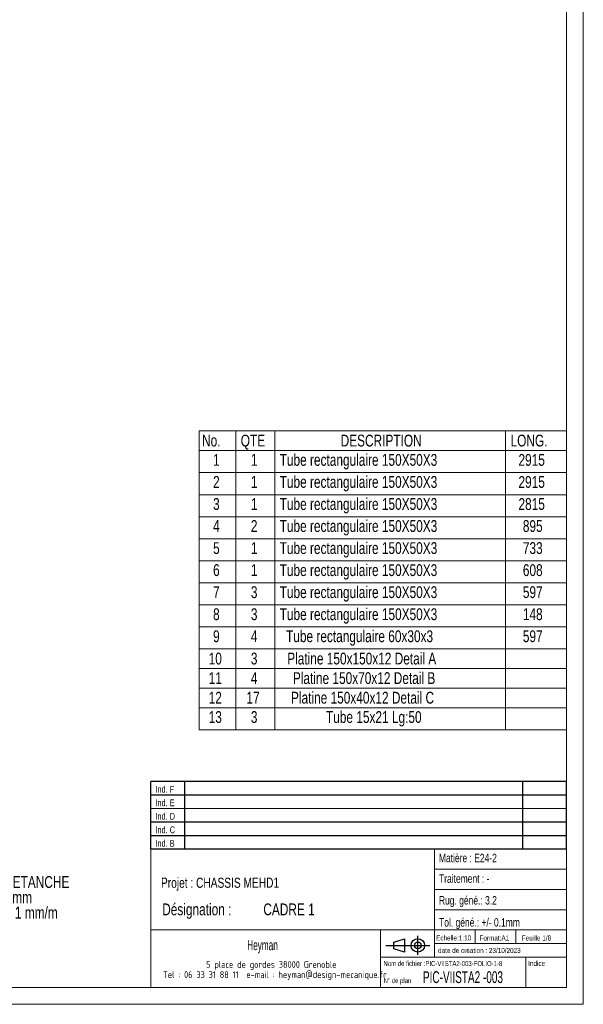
# Model space of a CAD drawing. Header units: millimetres. Extents: x 0 to 841, y 0 to 594.
# Tile 8 of 13: x 674 to 841, y 0 to 291. Entities that reach past the tile are written whole.
import ezdxf

# ---------------------------------------------------------------- set-up
doc = ezdxf.new("R2010")
doc.units = ezdxf.units.MM
doc.layers.add('NOTES', color=6, linetype='Continuous')
doc.styles.add('SLDTEXTSTYLE0', font='TXT', dxfattribs={"width": 0.75})
doc.styles.add('SLDTEXTSTYLE1', font='TXT', dxfattribs={"width": 0.632449})
doc.styles.add('SLDTEXTSTYLE2', font='TXT', dxfattribs={"width": 0.707278})
doc.styles.add('SLDTEXTSTYLE3', font='TXT', dxfattribs={"width": 0.7})
doc.styles.add('SLDTEXTSTYLE4', font='ISOCP3', dxfattribs={"width": 0.96})
doc.styles.add('SLDTEXTSTYLE5', font='TXT', dxfattribs={"width": 0.605})

# ---------------------------------------------------------------- blocks, each defined once
blk = doc.blocks.new('TAB MODIFS')
for p, q in [((123, 20), (0, 20)), ((0, 0), (0, 20)), ((10, 20), (10, 0)), ((110, 20), (110, 0)), ((123, 0), (123, 20)), ((0, 16), (123, 16)), ((0, 8), (123, 8)), ((0, 4), (123, 4)), ((0, 0), (123, 0))]:
    blk.add_line(p, q)
at = {"color": 7, "linetype": 'Continuous', "lineweight": 18}
blk.add_line((0, 12), (123, 12), dxfattribs=at)
at = {"color": 7}
for tag in ['AUTOATTR0', 'AUTOATTR1', 'AUTOATTR2', 'AUTOATTR3', 'AUTOATTR4', 'AUTOATTR5', 'AUTOATTR6', 'AUTOATTR7', 'AUTOATTR8', 'AUTOATTR9']:
    blk.add_attdef(tag, (0, 0), '', height=1, dxfattribs=at)
at = {"layer": 'NOTES', "color": 211, "char_height": 2, "attachment_point": 1, "style": 'SLDTEXTSTYLE0'}
for s, insert in [('Ind. F', (1.36, 18.66)), ('Ind. E', (1.36, 14.66)), ('Ind. D', (1.36, 10.66)), ('Ind. C', (1.36, 6.66)), ('Ind. B', (1.36, 2.66))]:
    blk.add_mtext(s, dxfattribs=dict(at, insert=insert))
blk = doc.blocks.new('Bloc2')
for p, q in [((2.32, 3.8), (5.55, 4.8)), ((2.32, 1.8), (2.32, 3.8)), ((5.55, 4.8), (5.55, 0.8)), ((9.48, 0), (9.48, 5.6)), ((0, 2.8), (12.98, 2.8)), ((5.55, 0.8), (2.32, 1.8))]:
    blk.add_line(p, q)
for radius in [2, 1]:
    blk.add_circle((9.48, 2.8), radius)
blk = doc.blocks.new('SW_NOTE_0')
at = {"layer": 'NOTES', "color": 0, "char_height": 3.5, "attachment_point": 1, "style": 'SLDTEXTSTYLE0'}
for s, insert in [('SOUDURES :  A=3 CONTINUE ETANCHE', (0, 4.51)), ('TOLERANCE GENERALE : ± 1 mm', (0, -0.01)), ('TOLERANCE DE PLANEITE : ± 1 mm/m', (0, -4.54)), ('PEINTURE EPOXY EP: 60µ', (0, -9.07)), ('COULEUR : BLANC RAL 9010', (0, -13.59)), ('Masse : 151.58 Kg', (0, -18.12))]:
    blk.add_mtext(s, dxfattribs=dict(at, insert=insert))
blk = doc.blocks.new('SW_NOTE_2')
at = {"layer": 'NOTES', "color": 0, "char_height": 3.5, "attachment_point": 1, "style": 'SLDTEXTSTYLE0'}
for s, insert in [('Désignation :', (0, 4.51)), ('CADRE 1', (29.93, 4.51))]:
    blk.add_mtext(s, dxfattribs=dict(at, insert=insert))
blk = doc.blocks.new('SW_NOTE_3')
at = {"layer": 'NOTES', "color": 0, "char_height": 2, "attachment_point": 2, "style": 'SLDTEXTSTYLE4'}
for s, insert in [('5 place de gordes 38000 Grenoble', (20.84, 2.58)), ('Tel : 06 33 31 88 11  e-mail : heyman@design-mecanique.fr', (21.9, -0.42))]:
    blk.add_mtext(s, dxfattribs=dict(at, insert=insert))
blk = doc.blocks.new('SW_TABLEANNOTATION_0')
at = {"color": 0, "linetype": 'Continuous', "lineweight": 18}
for p, q in [((0, 0), (0, -88.43)), ((108.68, 0), (0, 0)), ((10.8, 0), (10.8, -5.79)), ((22.36, 0), (22.36, -5.79)), ((90.65, 0), (90.65, -5.79)), ((108.68, -88.43), (108.68, 0)), ((0, -5.79), (108.68, -5.79)), ((10.8, -5.79), (10.8, -88.43)), ((22.36, -5.79), (22.36, -88.43)), ((90.65, -5.79), (90.65, -88.43)), ((0, -12.32), (108.68, -12.32)), ((0, -18.85), (108.68, -18.85)), ((0, -25.37), (108.68, -25.37)), ((0, -31.9), (108.68, -31.9)), ((0, -38.42), (108.68, -38.42)), ((0, -44.95), (108.68, -44.95)), ((0, -51.47), (108.68, -51.47)), ((0, -58), (108.68, -58)), ((0, -64.53), (108.68, -64.53)), ((0, -70.32), (108.68, -70.32)), ((0, -76.11), (108.68, -76.11)), ((0, -81.91), (108.68, -81.91)), ((0, -88.43), (108.68, -88.43))]:
    blk.add_line(p, q, dxfattribs=at)
at = {"color": 0, "linetype": 'Continuous', "lineweight": 18, "char_height": 3.5, "attachment_point": 1, "style": 'SLDTEXTSTYLE0'}
for s, insert in [('No.', (0.85, -1.09)), ('QTE', (12.3, -1.09)), ('DESCRIPTION', (41.86, -1.09)), ('LONG.', (92.15, -1.09)), ('1', (4.11, -6.81)), ('1', (15.29, -6.81)), ('Tube rectangulaire 150X50X3', (23.82, -6.81)), ('2915', (94.49, -6.81)), ('2', (4.11, -13.33)), ('1', (15.29, -13.33)), ('Tube rectangulaire 150X50X3', (23.82, -13.33)), ('2915', (94.49, -13.33)), ('3', (4.11, -19.86)), ('1', (15.29, -19.86)), ('Tube rectangulaire 150X50X3', (23.82, -19.86)), ('2815', (94.49, -19.86)), ('Tube rectangulaire 150X50X3', (23.82, -26.38)), ('4', (4.11, -26.38)), ('2', (15.29, -26.38)), ('895', (95.79, -26.38)), ('5', (4.11, -32.91)), ('1', (15.29, -32.91)), ('Tube rectangulaire 150X50X3', (23.82, -32.91)), ('733', (95.79, -32.91)), ('6', (4.11, -39.44)), ('1', (15.29, -39.44)), ('Tube rectangulaire 150X50X3', (23.82, -39.44)), ('608', (95.79, -39.44)), ('7', (4.11, -45.96)), ('3', (15.29, -45.96)), ('Tube rectangulaire 150X50X3', (23.82, -45.96)), ('597', (95.79, -45.96)), ('8', (4.11, -52.49)), ('3', (15.29, -52.49)), ('Tube rectangulaire 150X50X3', (23.82, -52.49)), ('148', (95.79, -52.49)), ('9', (4.11, -59.01)), ('4', (15.29, -59.01)), ('Tube rectangulaire 60x30x3', (25.71, -59.01)), ('597', (95.79, -59.01)), ('10', (2.81, -65.61)), ('3', (15.29, -65.61)), ('Platine 150x150x12 Detail A', (26.05, -65.61)), ('11', (2.81, -71.4)), ('4', (15.29, -71.4)), ('Platine 150x70x12 Detail B', (27.73, -71.4)), ('12', (2.81, -77.2)), ('17', (13.99, -77.2)), ('Platine 150x40x12 Detail C', (27.17, -77.2)), ('13', (2.81, -82.92)), ('3', (15.29, -82.92)), ('Tube 15x21 Lg:50', (37.52, -82.92))]:
    blk.add_mtext(s, dxfattribs=dict(at, insert=insert))

msp = doc.modelspace()

# ---------------------------------------------------------------- linework, layer by layer
at = {"lineweight": 18}
for p, q in [((841, 594), (841, 0)), ((836, 589), (836, 5)), ((713, 46), (713, 5)), ((836, 46), (713, 46)), ((797, 46), (797, 14)), ((836, 46), (836, 5)), ((797, 40), (836, 40)), ((797, 34), (836, 34)), ((797, 28), (836, 28)), ((713, 22), (836, 22)), ((781, 22), (781, 5)), ((809, 22), (809, 18)), ((821, 22), (821, 18)), ((797, 18), (836, 18)), ((781, 14), (836, 14)), ((824, 14), (824, 5)), ((836, 5), (5, 5)), ((713, 5), (836, 5)), ((841, 0), (0, 0))]:
    msp.add_line(p, q, dxfattribs=at)

# ---------------------------------------------------------------- block references
msp.add_blockref('SW_TABLEANNOTATION_0', (727.32, 169.71), dxfattribs=at)
for name, p in [('TAB MODIFS', (712.99, 45.99)), ('Bloc2', (782.56, 14.63))]:
    msp.add_blockref(name, p)
at = {"layer": 'NOTES'}
for name, p in [('SW_NOTE_0', (621.7, 33.44)), ('SW_NOTE_2', (716.37, 25.34)), ('SW_NOTE_3', (727.84, 10.21))]:
    msp.add_blockref(name, p, dxfattribs=at)

# ---------------------------------------------------------------- texts
for s, insert, char_height, attachment_point, style in [('Matière : E24-2', (798.27, 44.56), 2.5, 1, 'SLDTEXTSTYLE0'), ('Traitement : -', (798.3, 38.47), 2.5, 1, 'SLDTEXTSTYLE0'), ('Projet : CHASSIS MEHD1', (716.02, 37.49), 3, 1, 'SLDTEXTSTYLE0'), ('Rug. géné.: 3.2', (798.28, 32.03), 2.5, 1, 'SLDTEXTSTYLE0'), ('Tol. géné.: +/- 0.1mm', (798.32, 25.5), 2.5, 1, 'SLDTEXTSTYLE0'), ('Echelle:1:10', (797.45, 20.4), 1.5, 1, 'SLDTEXTSTYLE0'), ('Feuille 1/8', (822.81, 20.38), 1.5, 1, 'SLDTEXTSTYLE0'), ('Heyman', (746.06, 19.03), 3, 2, 'SLDTEXTSTYLE5'), ('Format:A1', (810.29, 20.38), 1.5, 1, 'SLDTEXTSTYLE0'), ('date de création : 23/10/2023', (798.01, 16.69), 1.5, 1, 'SLDTEXTSTYLE0'), ('Nom de fichier :PIC-VIISTA2-003-FOLIO-1-8', (781.85, 12.82), 1.5, 1, 'SLDTEXTSTYLE2'), ('Indice', (824.69, 12.86), 1.5, 1, 'SLDTEXTSTYLE0'), ('PIC-VIISTA2 -003', (793.54, 9.79), 3.5, 1, 'SLDTEXTSTYLE1'), ('N° de plan', (781.88, 7.77), 1.5, 1, 'SLDTEXTSTYLE3')]:
    msp.add_mtext(s, dxfattribs=dict(at, insert=insert, char_height=char_height, attachment_point=attachment_point, style=style))

doc.saveas('drawing.dxf')
